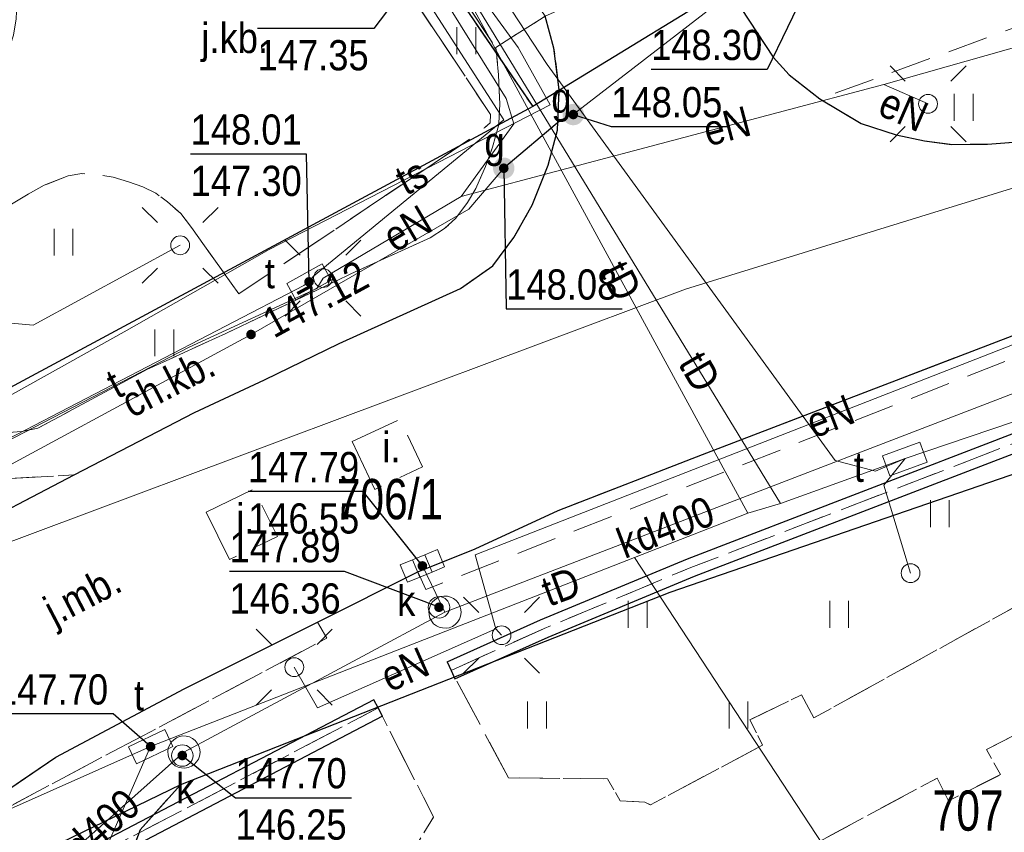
# Model space of a CAD drawing. Header units: metres. Extents: x 5548743 to 5556416, y 5707500 to 5714000.
# Tile 179 of 203: x 5554431 to 5554468, y 5710513 to 5710543. Entities that reach past the tile are written whole.
import ezdxf
from ezdxf.enums import TextEntityAlignment as Align

# ---------------------------------------------------------------- set-up
doc = ezdxf.new("R2010")
doc.units = ezdxf.units.M
doc.header["$MEASUREMENT"] = 0
for name, pattern in [('1.5_0.75', [2.25, 1.5, -0.75]), ('2.25_0.75', [3, 2.25, -0.75]), ('219-1000', [0])]:
    doc.linetypes.add(name, pattern=pattern)
doc.layers.get('0').update_dxf_attribs({"color": 2, "linetype": 'CONTINUOUS', "lineweight": 5})
for name, color, linetype in [('211-numer działki ewidencyjnej', 7, 'CONTINUOUS'), ('218-kontur użytku gruntowego', 7, 'CONTINUOUS'), ('219-działka ewidencyjna', 7, 'CONTINUOUS'), ('chodnik', 7, 'CONTINUOUS'), ('chodnik-Atr17', 7, 'CONTINUOUS'), ('jezdnia', 7, 'CONTINUOUS'), ('jezdnia-Atr17', 7, 'CONTINUOUS'), ('komora podziemna', 7, 'CONTINUOUS'), ('kratka ściekowa', 7, 'CONTINUOUS'), ('krawężnik', 7, 'CONTINUOUS'), ('latarnia', 7, 'CONTINUOUS'), ('obszar utwardzony', 7, 'CONTINUOUS'), ('obszar utwardzony-Atr17', 7, 'CONTINUOUS'), ('obudowa ochronna przewodu', 7, 'CONTINUOUS'), ('przewód elektroenergetyczny podziemny', 7, 'CONTINUOUS'), ('przewód elektroenergetyczny podziemny-Atr1', 7, 'CONTINUOUS'), ('przewód gazowy', 7, 'CONTINUOUS'), ('przewód kanalizacyjny', 7, 'CONTINUOUS'), ('przewód kanalizacyjny-Atr1', 7, 'CONTINUOUS'), ('przewód telekomunikacyjny podziemny', 7, 'CONTINUOUS'), ('przewód telekomunikacyjny podziemny-Atr1', 7, 'CONTINUOUS'), ('rzedna', 7, 'CONTINUOUS'), ('rzedna-Atr2', 7, 'CONTINUOUS'), ('rzedna-Atr3', 7, 'CONTINUOUS'), ('szafa telekomunikacyjna lub kontener', 7, 'CONTINUOUS'), ('szafa telekomunikacyjna lub kontener-Atr17', 7, 'CONTINUOUS'), ('słup przewodów napowietrznych', 7, 'CONTINUOUS'), ('trawnik', 7, 'CONTINUOUS'), ('właz do komory lub kanału', 7, 'CONTINUOUS'), ('właz do komory lub kanału - okrągły', 7, 'CONTINUOUS'), ('właz do komory lub kanału - okrągły-Atr17', 7, 'CONTINUOUS'), ('właz do komory lub kanału-Atr17', 7, 'CONTINUOUS'), ('zasuwa lub zawór', 7, 'CONTINUOUS'), ('zasuwa lub zawór-Atr17', 7, 'CONTINUOUS'), ('ściana oporowa (linia)', 7, 'CONTINUOUS')]:
    doc.layers.add(name, color=color, linetype=linetype)
doc.styles.get("Standard").update_dxf_attribs({"font": 'Working1250', "width": 0.75})
doc.linetypes.add('otdn_1000', pattern='A,7,0,[21,ksztalty.shx,S=0.7,R=0,X=0,Y=0]', length=7)

# ---------------------------------------------------------------- blocks, each defined once
blk = doc.blocks.new('PW01')
at = {"linetype": 'Continuous', "lineweight": 13}
h = blk.add_hatch(color=0, dxfattribs=at)
edge = h.paths.add_edge_path()
edge.add_arc((0, 0), 0.18, 0, 360)
blk = doc.blocks.new('US20')
at = {"color": 0, "linetype": 'Continuous', "lineweight": 13}
for p, q in [((-0.75, -0.35), (-0.75, 0.35)), ((-0.75, 0.35), (0.75, 0.35)), ((0.75, -0.35), (0.75, 0.35)), ((-0.75, -0.35), (0.75, -0.35))]:
    blk.add_line(p, q, dxfattribs=at)
blk = doc.blocks.new('SM01')
at = {"color": 0, "linetype": 'Continuous', "lineweight": 13}
for p, q in [((-0.848, 0.848), (-1.414, 1.414)), ((0.849, 0.848), (1.414, 1.414)), ((-0.848, -0.849), (-1.414, -1.414)), ((0.849, -0.849), (1.414, -1.414))]:
    blk.add_line(p, q, dxfattribs=at)
blk.add_circle((0, 0), 0.35, dxfattribs=at)
blk = doc.blocks.new('TU04')
at = {"color": 0, "linetype": 'Continuous', "lineweight": 13}
for p, q in [((0, 0), (0, 1)), ((0.7, 0), (0.7, 1))]:
    blk.add_line(p, q, dxfattribs=at)
blk = doc.blocks.new('US15')
at = {"color": 0, "linetype": 'Continuous', "lineweight": 13}
blk.add_circle((0, 0), 0.35, dxfattribs=at)
blk = doc.blocks.new('US25')
at = {"linetype": 'Continuous', "lineweight": 13}
h = blk.add_hatch(color=0, dxfattribs=at)
edge = h.paths.add_edge_path()
edge.add_arc((0, 0), 0.4, 0, 360)
blk = doc.blocks.new('US22')
at = {"color": 0, "linetype": 'Continuous', "lineweight": 0}
blk.add_circle((0, 0), 0.4, dxfattribs=at)
blk = doc.blocks.new('US05')
at = {"color": 0, "linetype": 'Continuous', "lineweight": 13}
for p, q in [((-0.75, -0.35), (-0.75, 0.35)), ((-0.75, 0.35), (-0.25, 0.35)), ((-0.25, -0.35), (-0.25, 0.35)), ((-0.25, 0.35), (0.25, 0.35)), ((0.25, -0.35), (0.25, 0.35)), ((0.25, 0.35), (0.75, 0.35)), ((0.75, -0.35), (0.75, 0.35)), ((-0.75, -0.35), (-0.25, -0.35)), ((-0.25, -0.35), (0.25, -0.35)), ((0.25, -0.35), (0.75, -0.35))]:
    blk.add_line(p, q, dxfattribs=at)

msp = doc.modelspace()

# ---------------------------------------------------------------- linework, layer by layer
at = {"layer": '218-kontur użytku gruntowego', "color": 70, "linetype": '1.5_0.75', "lineweight": 18, "flags": 128}
for points in [[(5554450.09, 5710539.61), (5554434.63, 5710562.21)], [(5554434.63, 5710562.21), (5554450.09, 5710539.61)], [(5554413.41, 5710519.89), (5554450.09, 5710539.61)], [(5554450.09, 5710539.61), (5554413.41, 5710519.89)], [(5554469.37, 5710526.39), (5554455.19, 5710521.51)], [(5554455.19, 5710521.51), (5554469.37, 5710526.39)], [(5554455.19, 5710521.51), (5554436.97, 5710514.35)], [(5554436.97, 5710514.35), (5554455.19, 5710521.51)], [(5554436.97, 5710514.35), (5554435.47, 5710512.67)], [(5554435.47, 5710512.67), (5554436.97, 5710514.35)], [(5554435.47, 5710512.67), (5554434.75, 5710510.76)], [(5554434.75, 5710510.76), (5554435.47, 5710512.67)]]:
    msp.add_lwpolyline(points, dxfattribs=at)
at = {"layer": '219-działka ewidencyjna', "color": 94, "linetype": '219-1000', "lineweight": 30, "flags": 128}
for points in [[(5554434.63, 5710562.21), (5554450.09, 5710539.61)], [(5554459.12, 5710545.13), (5554450.09, 5710539.61)], [(5554450.09, 5710539.61), (5554413.41, 5710519.89)], [(5554469.37, 5710526.39), (5554455.19, 5710521.51)], [(5554455.19, 5710521.51), (5554436.97, 5710514.35)], [(5554436.97, 5710514.35), (5554421.11, 5710506.67)], [(5554436.97, 5710514.35), (5554435.47, 5710512.67)], [(5554435.47, 5710512.67), (5554434.75, 5710510.76)]]:
    msp.add_lwpolyline(points, dxfattribs=at)
at = {"layer": 'chodnik', "color": 252, "linetype": '1.5_0.75', "lineweight": 18, "flags": 128}
for points in [[(5554450.55, 5710542.97), (5554444.67, 5710551.74), (5554435.98, 5710564.78), (5554432.11, 5710570.18), (5554429.32, 5710574.04), (5554424.96, 5710579.93), (5554421.57, 5710584.7), (5554420.33, 5710583.2), (5554423.22, 5710578.68), (5554430.43, 5710568.81), (5554434.23, 5710563.44), (5554435.47, 5710561.55), (5554438.15, 5710557.6), (5554442.92, 5710550.53), (5554448.71, 5710541.81)], [(5554428.68, 5710510.32), (5554428.71, 5710509.3), (5554428.85, 5710508.67), (5554429.18, 5710508.02), (5554431.12, 5710505.17), (5554431.32, 5710505.12), (5554431.07, 5710506.29), (5554431.03, 5710507.25), (5554431.24, 5710508.44), (5554431.65, 5710509.37), (5554432.29, 5710510.32), (5554433.29, 5710511.27), (5554434, 5710511.81), (5554444.33, 5710517.21), (5554446.4, 5710513.15), (5554444.44, 5710509.96), (5554443.56, 5710510), (5554443.1, 5710510.82), (5554441.95, 5710510.8), (5554441.42, 5710509.98), (5554440.44, 5710509.96), (5554439.99, 5710509.05), (5554440.34, 5710508.14), (5554439.92, 5710507.26), (5554440.52, 5710506.42), (5554441.51, 5710506.3), (5554441.99, 5710505.52), (5554443.06, 5710505.47), (5554444.6, 5710506.4), (5554445.11, 5710507), (5554446.04, 5710505.19), (5554445.25, 5710505.1), (5554444.66, 5710504.35), (5554443.68, 5710504.28), (5554443.05, 5710503.38), (5554443.6, 5710502.46), (5554443.17, 5710501.64), (5554443.67, 5710500.76), (5554444.68, 5710500.67), (5554445.14, 5710499.85), (5554446.21, 5710499.93), (5554446.83, 5710500.71), (5554447.76, 5710500.74), (5554448.26, 5710501.67), (5554447.82, 5710502.52), (5554448.35, 5710503.32), (5554451.99, 5710503.2), (5554454.86, 5710499.22), (5554457.35, 5710501.07), (5554454.72, 5710504.86), (5554456.51, 5710508.06), (5554456.13, 5710508.89), (5554456.44, 5710509.78), (5554456.55, 5710509.97), (5554465.15, 5710514.6), (5554465.57, 5710513.75), (5554467.51, 5710514.73), (5554466.99, 5710515.66), (5554470.4, 5710517.43), (5554474.47, 5710517.35), (5554476.66, 5710520.72), (5554484.57, 5710525.04), (5554485.07, 5710524.1), (5554486.93, 5710525.13), (5554486.48, 5710526.01), (5554497.58, 5710531.99), (5554498.19, 5710531.86), (5554498.78, 5710531.64), (5554499.18, 5710531.28), (5554502.01, 5710533.41), (5554501.83, 5710533.8), (5554501.84, 5710534.12), (5554502.03, 5710534.42), (5554509.05, 5710539.4), (5554508.94, 5710540.48), (5554508.06, 5710540.87), (5554508.43, 5710541.64), (5554507.85, 5710542.54), (5554506.95, 5710542.6), (5554506.5, 5710543.63), (5554491.87, 5710538.69), (5554484.57, 5710536.26), (5554478.34, 5710534.15), (5554478.09, 5710534.93), (5554474.12, 5710533.41), (5554474.36, 5710532.77), (5554472.05, 5710531.84), (5554446.11, 5710521.62), (5554445.81, 5710522.28), (5554442.07, 5710520.41), (5554442.42, 5710519.81), (5554435.85, 5710516.32), (5554433.79, 5710515.24), (5554429.41, 5710512.9), (5554429.18, 5710512.41), (5554428.8, 5710511.3)], [(5554425.75, 5710529.8), (5554425.81, 5710529.6), (5554426.08, 5710528.67), (5554426.29, 5710528.2), (5554426.77, 5710527.04), (5554427.22, 5710526.64), (5554428.06, 5710526.15), (5554429.02, 5710525.66), (5554433.01, 5710525.89), (5554437.5, 5710528.21), (5554440.1, 5710529.43), (5554442.88, 5710530.78), (5554447.4, 5710532.83), (5554448.6, 5710533.68), (5554449.39, 5710534.73), (5554450.07, 5710535.93), (5554450.66, 5710537.42), (5554451.01, 5710538.73), (5554451.08, 5710540.23), (5554450.88, 5710541.78), (5554450.55, 5710542.97), (5554448.71, 5710541.81), (5554448.82, 5710540.79), (5554448.86, 5710539.7), (5554448.82, 5710538.89), (5554448.59, 5710538.09), (5554448.33, 5710537.37), (5554447.97, 5710536.56), (5554447.66, 5710536.04), (5554447.23, 5710535.45), (5554446.81, 5710535.06), (5554446.27, 5710534.72), (5554443.32, 5710533.38), (5554438.66, 5710531.16), (5554435.72, 5710529.81), (5554431.66, 5710527.63), (5554431.07, 5710527.51), (5554430.48, 5710527.46), (5554429.99, 5710527.54), (5554429.42, 5710527.8), (5554428.79, 5710528.12), (5554428.18, 5710528.57), (5554427.49, 5710529.3), (5554427.12, 5710529.62), (5554426.66, 5710529.81)], [(5554449.19, 5710514.61), (5554447.05, 5710518.61), (5554450.52, 5710520.17), (5554455.98, 5710522.44), (5554469.34, 5710527.58), (5554475.09, 5710529.64), (5554489.2, 5710534.4), (5554495.14, 5710536.4), (5554495.67, 5710535.14), (5554498.1, 5710536.54), (5554497.72, 5710537.29), (5554504.77, 5710539.73), (5554505.25, 5710539.75), (5554505.46, 5710539.66), (5554505.59, 5710539.5), (5554505.68, 5710539.29), (5554505.64, 5710539.07), (5554505.48, 5710538.86), (5554505.21, 5710538.61), (5554501.15, 5710535.72), (5554500.47, 5710536.13), (5554499.98, 5710536.26), (5554499.57, 5710536.26), (5554498.89, 5710536.16), (5554498.46, 5710535.99), (5554495.96, 5710534.6), (5554491.42, 5710532.33), (5554489.59, 5710532.39), (5554480, 5710527.27), (5554479.5, 5710528.15), (5554477.63, 5710527.15), (5554478.11, 5710526.33), (5554474.59, 5710524.33), (5554470.55, 5710524.44), (5554468.54, 5710521.25), (5554460.56, 5710516.84), (5554460.1, 5710517.7), (5554458.18, 5710516.77), (5554458.65, 5710515.83), (5554454.47, 5710513.6), (5554454.27, 5710513.7), (5554453.35, 5710513.75), (5554452.88, 5710514.57)]]:
    msp.add_lwpolyline(points, close=True, dxfattribs=at)
at = {"layer": 'jezdnia', "color": 252, "linetype": '2.25_0.75', "lineweight": 18, "flags": 128}
for points in [[(5554412.43, 5710514.29), (5554408.24, 5710510.92), (5554418.66, 5710508.44), (5554419.59, 5710509.15), (5554420.38, 5710509.5), (5554421.46, 5710509.6), (5554422.36, 5710509.47), (5554423.16, 5710509.24), (5554423.89, 5710508.85), (5554424.46, 5710508.45), (5554428.69, 5710502.64), (5554439.05, 5710488.34), (5554439.27, 5710487.75), (5554439.32, 5710487.1), (5554439.14, 5710486.55), (5554438.1, 5710485.76), (5554437.65, 5710485.71), (5554436.85, 5710485.85), (5554441.68, 5710479.01), (5554444.19, 5710480.86), (5554442.45, 5710483.36), (5554443.47, 5710484.11), (5554467.28, 5710501.44), (5554488.48, 5710516.77), (5554505.22, 5710528.95), (5554521.64, 5710540.81), (5554534.16, 5710549.88), (5554542.28, 5710555.84), (5554542.73, 5710556.08), (5554548.69, 5710558.31), (5554550.14, 5710558.79), (5554550.8, 5710559.03), (5554551.51, 5710559.12), (5554552.37, 5710559.08), (5554553.78, 5710558.9), (5554554.78, 5710558.61), (5554555.64, 5710558.2), (5554556.75, 5710557.41), (5554557.27, 5710556.62), (5554557.72, 5710555.64), (5554562.19, 5710557.43), (5554562.14, 5710560.52), (5554558, 5710570.33), (5554557.22, 5710570.54), (5554556.66, 5710571.02), (5554556.14, 5710571.5), (5554555.73, 5710572.18), (5554551.34, 5710570.77), (5554551.5, 5710569.95), (5554551.48, 5710569.22), (5554551.26, 5710568.27), (5554550.9, 5710567.4), (5554550.49, 5710566.63), (5554550, 5710565.93), (5554549.32, 5710565.24), (5554547.89, 5710564.5), (5554545.11, 5710563.32), (5554541.28, 5710561.94), (5554534.34, 5710559.41), (5554531.12, 5710560.98), (5554521.77, 5710557.63), (5554514.14, 5710555.67), (5554512.15, 5710552.94), (5554509.31, 5710551.99), (5554508.96, 5710551.99), (5554508.15, 5710552.25), (5554507.64, 5710552.54), (5554506.95, 5710553.08), (5554506.33, 5710553.74), (5554505.62, 5710554.6), (5554504.27, 5710557.08), (5554503.76, 5710559.81), (5554500.07, 5710560.85), (5554495.64, 5710558.86), (5554496.41, 5710557.66), (5554496.92, 5710556.29), (5554497.23, 5710555.1), (5554497.4, 5710553.9), (5554497.47, 5710552.1), (5554497.29, 5710550.89), (5554497.03, 5710549.78), (5554496.59, 5710548.91), (5554496.04, 5710547.96), (5554495.73, 5710547.56), (5554494.8, 5710547.25), (5554491.67, 5710548.63), (5554486.93, 5710547.1), (5554485.39, 5710546.56), (5554480.26, 5710544.86), (5554478.27, 5710541.32), (5554476.06, 5710540.6), (5554472.16, 5710539.33), (5554470.22, 5710538.71), (5554468.48, 5710538.32), (5554467.02, 5710538.21), (5554465.68, 5710538.2), (5554464.68, 5710538.33), (5554463.62, 5710538.55), (5554462.32, 5710538.98), (5554460.78, 5710539.89), (5554459.64, 5710540.79), (5554459.04, 5710541.45), (5554456.35, 5710545.55), (5554450.55, 5710542.97), (5554450.88, 5710541.78), (5554451.08, 5710540.23), (5554451.01, 5710538.73), (5554450.66, 5710537.42), (5554450.07, 5710535.93), (5554449.39, 5710534.73), (5554448.6, 5710533.68), (5554447.4, 5710532.83), (5554442.88, 5710530.78), (5554440.1, 5710529.43), (5554437.5, 5710528.21), (5554433.01, 5710525.89), (5554428.59, 5710523.58), (5554424.16, 5710521.11), (5554422.19, 5710520.04), (5554421.57, 5710519.67), (5554417.2, 5710517.18), (5554414.65, 5710515.66)], [(5554423.49, 5710524.76), (5554423.5, 5710524.08), (5554423.27, 5710523.12), (5554422.19, 5710520.04), (5554424.16, 5710521.11), (5554428.59, 5710523.58), (5554433.01, 5710525.89), (5554429.02, 5710525.66), (5554428.06, 5710526.15), (5554427.22, 5710526.64), (5554426.77, 5710527.04), (5554426.29, 5710528.2), (5554426.08, 5710528.67), (5554425.81, 5710529.6), (5554425.75, 5710529.8), (5554425.68, 5710530.16), (5554425.67, 5710530.74), (5554425.75, 5710531.22), (5554425.92, 5710531.76), (5554426.18, 5710532.33), (5554426.53, 5710532.87), (5554426.9, 5710533.34), (5554427.37, 5710533.84), (5554427.88, 5710534.29), (5554431.3, 5710536.35), (5554431.9, 5710536.68), (5554432.79, 5710537.03), (5554433.3, 5710537.11), (5554433.82, 5710537.08), (5554434.46, 5710536.98), (5554435.04, 5710536.81), (5554435.57, 5710536.62), (5554436.05, 5710536.38), (5554436.49, 5710536.06), (5554436.99, 5710535.62), (5554437.38, 5710535.1), (5554439.15, 5710532.63), (5554448.02, 5710538.58), (5554448.29, 5710538.82), (5554448.5, 5710539), (5554448.52, 5710539.31), (5554434.27, 5710560.71), (5554430.08, 5710557.92), (5554424.57, 5710554.26), (5554424.97, 5710553.64), (5554420.86, 5710550.76), (5554425.14, 5710544.32), (5554427.99, 5710546.27), (5554428.77, 5710546.5), (5554429.14, 5710546.49), (5554429.5, 5710546.43), (5554429.84, 5710546.27), (5554430.15, 5710546.04), (5554430.29, 5710545.76), (5554430.67, 5710544.85), (5554430.94, 5710543.91), (5554430.89, 5710543.59), (5554430.85, 5710542.88), (5554430.75, 5710542.26), (5554430.35, 5710541.02), (5554429.91, 5710540.35), (5554429.16, 5710539.47), (5554428.71, 5710539.04), (5554426.31, 5710537.61), (5554426.14, 5710537.52), (5554425.05, 5710536.67), (5554424.79, 5710536.43), (5554424.46, 5710536.13), (5554423.82, 5710535.42), (5554423.29, 5710534.63), (5554422.8, 5710533.88), (5554422.53, 5710533.17), (5554422.22, 5710532.26), (5554421.97, 5710531.2), (5554422.02, 5710529.61), (5554422.21, 5710528.72), (5554422.56, 5710527.53), (5554423, 5710526.28), (5554423.34, 5710525.67), (5554423.44, 5710525.37)], [(5554428.71, 5710509.3), (5554428.68, 5710510.32), (5554428.8, 5710511.3), (5554429.18, 5710512.41), (5554429.41, 5710512.9), (5554429.89, 5710513.58), (5554430.34, 5710514.03), (5554432.33, 5710515.38), (5554437.11, 5710517.92), (5554442.07, 5710520.41), (5554445.81, 5710522.28), (5554447.94, 5710523.14), (5554451.04, 5710524.57), (5554456.41, 5710526.65), (5554473.26, 5710533.11), (5554474.12, 5710533.41), (5554478.09, 5710534.93), (5554483.66, 5710536.94), (5554498.64, 5710542.03), (5554516.16, 5710548.01), (5554516.93, 5710548), (5554517.64, 5710547.84), (5554518.12, 5710547.63), (5554518.49, 5710547.33), (5554518.69, 5710546.82), (5554518.62, 5710546.31), (5554518.49, 5710545.68), (5554518.25, 5710545.11), (5554502.01, 5710533.41), (5554499.18, 5710531.28), (5554480.51, 5710517.72), (5554457.35, 5710501.07), (5554454.86, 5710499.22), (5554446.83, 5710493.37), (5554446.13, 5710492.94), (5554445.39, 5710492.65), (5554444.53, 5710492.46), (5554443.54, 5710492.36), (5554442.75, 5710492.37), (5554441.95, 5710492.65), (5554440.44, 5710493.3), (5554439.31, 5710494.14), (5554438.58, 5710494.97), (5554431.32, 5710505.12), (5554431.12, 5710505.17), (5554429.18, 5710508.02), (5554428.85, 5710508.67)]]:
    msp.add_lwpolyline(points, close=True, dxfattribs=at)
at = {"layer": 'komora podziemna', "color": 34, "linetype": 'Continuous', "lineweight": 18, "flags": 128}
for points in [[(5554446.4, 5710520.35), (5554446.32, 5710520.45), (5554446.26, 5710520.56), (5554446.23, 5710520.68), (5554446.22, 5710520.8), (5554446.24, 5710520.93), (5554446.28, 5710521.04), (5554446.35, 5710521.15), (5554446.44, 5710521.24), (5554446.54, 5710521.31), (5554446.66, 5710521.36), (5554446.78, 5710521.38), (5554446.91, 5710521.37), (5554447.03, 5710521.34), (5554447.14, 5710521.29), (5554447.24, 5710521.21), (5554447.32, 5710521.11), (5554447.38, 5710521), (5554447.41, 5710520.88), (5554447.42, 5710520.76), (5554447.4, 5710520.63), (5554447.36, 5710520.52), (5554447.29, 5710520.41), (5554447.2, 5710520.32), (5554447.1, 5710520.25), (5554446.98, 5710520.2), (5554446.86, 5710520.18), (5554446.73, 5710520.19), (5554446.61, 5710520.22), (5554446.5, 5710520.27)], [(5554436.68, 5710515.14), (5554436.6, 5710515.24), (5554436.54, 5710515.35), (5554436.51, 5710515.47), (5554436.5, 5710515.59), (5554436.52, 5710515.72), (5554436.56, 5710515.83), (5554436.63, 5710515.94), (5554436.72, 5710516.03), (5554436.82, 5710516.1), (5554436.94, 5710516.15), (5554437.06, 5710516.17), (5554437.19, 5710516.16), (5554437.31, 5710516.13), (5554437.42, 5710516.08), (5554437.52, 5710516), (5554437.6, 5710515.9), (5554437.66, 5710515.79), (5554437.69, 5710515.67), (5554437.7, 5710515.55), (5554437.68, 5710515.42), (5554437.64, 5710515.31), (5554437.57, 5710515.2), (5554437.48, 5710515.11), (5554437.38, 5710515.04), (5554437.26, 5710514.99), (5554437.14, 5710514.97), (5554437.01, 5710514.98), (5554436.89, 5710515.01), (5554436.78, 5710515.06)]]:
    msp.add_lwpolyline(points, close=True, dxfattribs=at)
at = {"layer": 'krawężnik', "color": 252, "linetype": 'Continuous', "lineweight": 25, "flags": 128}
for points in [[(5554456.35, 5710545.55), (5554459.04, 5710541.45), (5554459.64, 5710540.79), (5554460.78, 5710539.89), (5554462.32, 5710538.98), (5554463.62, 5710538.55), (5554464.68, 5710538.33), (5554465.68, 5710538.2), (5554467.02, 5710538.21), (5554468.48, 5710538.32)], [(5554408.24, 5710510.92), (5554412.43, 5710514.29), (5554414.65, 5710515.66), (5554417.2, 5710517.18), (5554421.57, 5710519.67), (5554422.19, 5710520.04), (5554424.16, 5710521.11), (5554428.59, 5710523.58), (5554433.01, 5710525.89), (5554437.5, 5710528.21), (5554440.1, 5710529.43), (5554442.88, 5710530.78), (5554447.4, 5710532.83), (5554448.6, 5710533.68), (5554449.39, 5710534.73), (5554450.07, 5710535.93), (5554450.66, 5710537.42), (5554451.01, 5710538.73), (5554451.08, 5710540.23), (5554450.88, 5710541.78), (5554450.55, 5710542.97)], [(5554429.18, 5710512.41), (5554429.41, 5710512.9), (5554429.89, 5710513.58), (5554430.34, 5710514.03), (5554432.33, 5710515.38), (5554437.11, 5710517.92), (5554442.07, 5710520.41), (5554445.81, 5710522.28), (5554447.94, 5710523.14), (5554451.04, 5710524.57), (5554456.41, 5710526.65), (5554473.26, 5710533.11)]]:
    msp.add_lwpolyline(points, dxfattribs=at)
at = {"layer": 'obszar utwardzony', "color": 252, "linetype": '2.25_0.75', "lineweight": 18, "flags": 128}
for points in [[(5554443.36, 5710527.13), (5554444.21, 5710525.35), (5554445.99, 5710526.19), (5554445.14, 5710527.96)], [(5554437.93, 5710524.5), (5554438.8, 5710522.74), (5554440.59, 5710523.6), (5554439.7, 5710525.37)]]:
    msp.add_lwpolyline(points, close=True, dxfattribs=at)
at = {"layer": 'obudowa ochronna przewodu', "color": 252, "linetype": 'Continuous', "lineweight": 25, "flags": 128}
msp.add_lwpolyline([(5554451.16, 5710539.12), (5554449.01, 5710537.31)], dxfattribs=at)
at = {"layer": 'przewód elektroenergetyczny podziemny', "color": 1, "linetype": 'Continuous', "lineweight": 18, "flags": 128}
for points in [[(5554447.43, 5710536.26), (5554449.38, 5710538.96), (5554449.1, 5710539.91), (5554446.11, 5710544.72), (5554432.51, 5710564.42), (5554432.38, 5710565.37), (5554430.06, 5710566.41), (5554417.46, 5710586.08)], [(5554470.04, 5710542.38), (5554463.17, 5710540.43), (5554447.43, 5710536.26)], [(5554463.17, 5710540.43), (5554464.81, 5710539.71)], [(5554402.54, 5710535.66), (5554406.33, 5710530.51), (5554415.56, 5710519.51), (5554418.79, 5710520.86), (5554419.18, 5710520.89), (5554421.39, 5710522.43), (5554437.3, 5710530.65), (5554442.05, 5710532.83), (5554442.28, 5710533.22), (5554447.43, 5710536.26)], [(5554410.19, 5710525.08), (5554423.02, 5710532.24), (5554431.49, 5710531.47), (5554436.96, 5710534.44)], [(5554441.21, 5710518.73), (5554442.08, 5710517.22), (5554448.72, 5710520.16), (5554447.94, 5710522.91), (5554468.24, 5710530.84)], [(5554448.72, 5710520.16), (5554448.93, 5710519.92)]]:
    msp.add_lwpolyline(points, dxfattribs=at)
at = {"layer": 'przewód gazowy', "color": 40, "linetype": 'Continuous', "lineweight": 18, "flags": 128}
msp.add_lwpolyline([(5554458.63, 5710544.72), (5554458.1, 5710544.34), (5554451.6, 5710539.31), (5554451.16, 5710539.12), (5554449.01, 5710537.31), (5554447.71, 5710535.78), (5554439.6, 5710531.12), (5554415.09, 5710517.86), (5554410.42, 5710514.68), (5554410.59, 5710513.89), (5554417.1, 5710505.78)], dxfattribs=at)
msp.add_lwpolyline([(5554458.63, 5710544.72), (5554458.1, 5710544.34), (5554451.6, 5710539.31), (5554451.16, 5710539.12), (5554449.01, 5710537.31), (5554447.71, 5710535.78), (5554439.6, 5710531.12), (5554415.09, 5710517.86), (5554410.42, 5710514.68), (5554410.59, 5710513.89), (5554417.1, 5710505.78)], dxfattribs=at)
at = {"layer": 'przewód kanalizacyjny', "color": 34, "linetype": 'Continuous', "lineweight": 18, "flags": 128}
for points in [[(5554430.94, 5710510.08), (5554437.1, 5710515.57), (5554446.82, 5710520.78), (5554476.49, 5710532.2)], [(5554445.98, 5710522.5), (5554446.82, 5710520.78)]]:
    msp.add_lwpolyline(points, dxfattribs=at)
at = {"layer": 'przewód telekomunikacyjny podziemny', "color": 30, "linetype": 'Continuous', "lineweight": 18, "flags": 128}
for points in [[(5554463.96, 5710526.5), (5554462.85, 5710526.03), (5554461.35, 5710526.43), (5554450.63, 5710541.17), (5554432.61, 5710568.64), (5554418.97, 5710587.2), (5554405.21, 5710606.55), (5554390.24, 5710627.44), (5554367.89, 5710656.4), (5554350.5, 5710678.99), (5554328.33, 5710708.59)], [(5554451.62, 5710615.26), (5554451.25, 5710615.01), (5554445.5, 5710612.03), (5554439.88, 5710609.43), (5554431.8, 5710606.18), (5554420.5, 5710599.89), (5554413.04, 5710595.05), (5554418.43, 5710587.27), (5554421.85, 5710580.69), (5554423.62, 5710578.89), (5554425.07, 5710576.9), (5554428.95, 5710571.78), (5554432.09, 5710567.46), (5554439.67, 5710557.33), (5554446.17, 5710546.45), (5554449.55, 5710541.81), (5554450.74, 5710539.67), (5554440.28, 5710534.28), (5554434.87, 5710531.22), (5554426.77, 5710526.7), (5554421.99, 5710524.3), (5554412.76, 5710518.69), (5554409.67, 5710523.11), (5554408.89, 5710523.91)], [(5554374.01, 5710454.75), (5554369.95, 5710464.56), (5554368.86, 5710465.36), (5554380.31, 5710483.95), (5554389.55, 5710494.24), (5554395.67, 5710499.5), (5554427.9, 5710522.38), (5554455.78, 5710532.81), (5554483.92, 5710541.5), (5554524.38, 5710553.96), (5554539.21, 5710559.79), (5554555.97, 5710566.98), (5554585.2, 5710580.72), (5554598.19, 5710584.52), (5554607.28, 5710586.33), (5554615.01, 5710584.66), (5554643.84, 5710573.06)], [(5554417.46, 5710586.08), (5554417.53, 5710585.55), (5554429.97, 5710566), (5554432.27, 5710564.26), (5554445.48, 5710544.65), (5554445.62, 5710544.44), (5554445.73, 5710544.23), (5554449.01, 5710539.11), (5554441.92, 5710533.29), (5554441.76, 5710533.08), (5554441.56, 5710532.94), (5554421.13, 5710522.34)], [(5554463.96, 5710526.5), (5554509.61, 5710541.95), (5554538.34, 5710551.3)], [(5554459.32, 5710524.83), (5554446.39, 5710546)], [(5554458.1, 5710524.46), (5554446.39, 5710546)], [(5554435.86, 5710515.77), (5554453.88, 5710522.82), (5554458.1, 5710524.46), (5554459.32, 5710524.83), (5554463.96, 5710526.5)], [(5554463.96, 5710526.5), (5554463.16, 5710525.51), (5554464.16, 5710522.23)], [(5554453.88, 5710522.82), (5554469.42, 5710499.12)], [(5554374.01, 5710454.75), (5554382.04, 5710468.19), (5554389.21, 5710479.14), (5554397.08, 5710487.16), (5554402.37, 5710492.55), (5554420.79, 5710509.07), (5554435.86, 5710515.77)], [(5554435.86, 5710515.77), (5554434.21, 5710511.99), (5554433.65, 5710510.4), (5554433.55, 5710506.81), (5554436.41, 5710501.92), (5554440.41, 5710496.53), (5554444.01, 5710481.48), (5554457.17, 5710461.27), (5554472.38, 5710447.38), (5554480.61, 5710442.82), (5554488.24, 5710441.11), (5554491.73, 5710441.17), (5554511.98, 5710435.78), (5554517, 5710436.6), (5554521.87, 5710438.39), (5554531.76, 5710444.54)]]:
    msp.add_lwpolyline(points, dxfattribs=at)
at = {"layer": 'rzedna-Atr2', "color": 252, "flags": 128}
for points in [[(5554445.62, 5710544.44), (5554444.17, 5710542.52), (5554439.84, 5710542.52)], [(5554460.34, 5710544.13), (5554458.82, 5710540.99), (5554454.497, 5710540.99)], [(5554451.6, 5710539.31), (5554453.01, 5710538.86), (5554457.333, 5710538.86)], [(5554441.76, 5710533.08), (5554441.67, 5710537.84), (5554437.348, 5710537.84)], [(5554449.01, 5710537.31), (5554449.1, 5710532.07), (5554453.423, 5710532.07)], [(5554445.98, 5710522.5), (5554443.77, 5710525.27), (5554439.487, 5710525.27)], [(5554446.6, 5710520.96), (5554443.08, 5710522.29), (5554438.797, 5710522.29)], [(5554435.86, 5710515.77), (5554434.46, 5710516.99), (5554430.138, 5710516.99)], [(5554437.04, 5710515.44), (5554439.02, 5710513.87), (5554443.342, 5710513.87)]]:
    msp.add_lwpolyline(points, dxfattribs=at)
at = {"layer": 'trawnik', "color": 252, "linetype": '1.5_0.75', "lineweight": 18, "flags": 128}
for points in [[(5554434.27, 5710560.71), (5554448.52, 5710539.31), (5554448.5, 5710539), (5554448.29, 5710538.82), (5554448.02, 5710538.58), (5554439.15, 5710532.63), (5554437.38, 5710535.1), (5554436.99, 5710535.62), (5554436.49, 5710536.06), (5554436.05, 5710536.38), (5554435.57, 5710536.62), (5554435.04, 5710536.81), (5554434.46, 5710536.98), (5554433.82, 5710537.08), (5554433.3, 5710537.11), (5554432.79, 5710537.03), (5554431.9, 5710536.68), (5554431.3, 5710536.35), (5554427.88, 5710534.29), (5554427.37, 5710533.84), (5554426.9, 5710533.34), (5554426.53, 5710532.87), (5554426.18, 5710532.33), (5554425.92, 5710531.76), (5554425.75, 5710531.22), (5554425.67, 5710530.74), (5554425.68, 5710530.16), (5554425.75, 5710529.8), (5554426.66, 5710529.81), (5554427.12, 5710529.62), (5554427.49, 5710529.3), (5554428.18, 5710528.57), (5554428.79, 5710528.12), (5554429.42, 5710527.8), (5554429.99, 5710527.54), (5554430.48, 5710527.46), (5554431.07, 5710527.51), (5554431.66, 5710527.63), (5554435.72, 5710529.81), (5554438.66, 5710531.16), (5554443.32, 5710533.38), (5554446.27, 5710534.72), (5554446.81, 5710535.06), (5554447.23, 5710535.45), (5554447.66, 5710536.04), (5554447.97, 5710536.56), (5554448.33, 5710537.37), (5554448.59, 5710538.09), (5554448.82, 5710538.89), (5554448.86, 5710539.7), (5554448.82, 5710540.79), (5554448.71, 5710541.81), (5554442.92, 5710550.53), (5554438.15, 5710557.6), (5554435.47, 5710561.55)], [(5554460.78, 5710539.89), (5554462.32, 5710538.98), (5554463.62, 5710538.55), (5554464.68, 5710538.33), (5554465.68, 5710538.2), (5554467.02, 5710538.21), (5554468.48, 5710538.32), (5554470.22, 5710538.71), (5554472.16, 5710539.33), (5554470.68, 5710543.52)], [(5554495.14, 5710536.4), (5554489.2, 5710534.4), (5554475.09, 5710529.64), (5554469.34, 5710527.58), (5554455.98, 5710522.44), (5554450.52, 5710520.17), (5554447.05, 5710518.61), (5554449.19, 5710514.61), (5554452.88, 5710514.57), (5554453.35, 5710513.75), (5554454.27, 5710513.7), (5554454.47, 5710513.6), (5554458.65, 5710515.83), (5554458.18, 5710516.77), (5554460.1, 5710517.7), (5554460.56, 5710516.84), (5554468.54, 5710521.25), (5554470.55, 5710524.44), (5554474.59, 5710524.33), (5554478.11, 5710526.33), (5554477.63, 5710527.15), (5554479.5, 5710528.15), (5554480, 5710527.27), (5554489.59, 5710532.39), (5554491.42, 5710532.33), (5554495.96, 5710534.6), (5554495.67, 5710535.14)], [(5554457.35, 5710501.07), (5554480.51, 5710517.72), (5554499.18, 5710531.28), (5554498.78, 5710531.64), (5554498.19, 5710531.86), (5554497.58, 5710531.99), (5554486.48, 5710526.01), (5554486.93, 5710525.13), (5554485.07, 5710524.1), (5554484.57, 5710525.04), (5554476.66, 5710520.72), (5554474.47, 5710517.35), (5554470.4, 5710517.43), (5554466.99, 5710515.66), (5554467.51, 5710514.73), (5554465.57, 5710513.75), (5554465.15, 5710514.6), (5554456.55, 5710509.97), (5554456.44, 5710509.78), (5554456.13, 5710508.89), (5554456.51, 5710508.06), (5554454.72, 5710504.86)], [(5554442.07, 5710520.41), (5554437.11, 5710517.92), (5554432.33, 5710515.38), (5554430.34, 5710514.03), (5554429.89, 5710513.58), (5554429.41, 5710512.9), (5554433.79, 5710515.24), (5554435.85, 5710516.32), (5554442.42, 5710519.81)], [(5554441.51, 5710506.3), (5554440.52, 5710506.42), (5554439.92, 5710507.26), (5554440.34, 5710508.14), (5554439.99, 5710509.05), (5554440.44, 5710509.96), (5554441.42, 5710509.98), (5554441.95, 5710510.8), (5554443.1, 5710510.82), (5554443.56, 5710510), (5554444.44, 5710509.96), (5554446.4, 5710513.15), (5554444.33, 5710517.21), (5554434, 5710511.81), (5554433.29, 5710511.27), (5554432.29, 5710510.32), (5554431.65, 5710509.37), (5554431.24, 5710508.44), (5554431.03, 5710507.25), (5554431.07, 5710506.29), (5554431.32, 5710505.12), (5554438.58, 5710494.97), (5554439.31, 5710494.14), (5554440.44, 5710493.3), (5554441.95, 5710492.65), (5554442.75, 5710492.37), (5554443.54, 5710492.36), (5554444.53, 5710492.46), (5554445.39, 5710492.65), (5554446.13, 5710492.94), (5554446.83, 5710493.37), (5554454.86, 5710499.22), (5554451.99, 5710503.2), (5554448.35, 5710503.32), (5554447.82, 5710502.52), (5554448.26, 5710501.67), (5554447.76, 5710500.74), (5554446.83, 5710500.71), (5554446.21, 5710499.93), (5554445.14, 5710499.85), (5554444.68, 5710500.67), (5554443.67, 5710500.76), (5554443.17, 5710501.64), (5554443.6, 5710502.46), (5554443.05, 5710503.38), (5554443.68, 5710504.28), (5554444.66, 5710504.35), (5554445.25, 5710505.1), (5554446.04, 5710505.19), (5554445.11, 5710507), (5554444.6, 5710506.4), (5554443.06, 5710505.47), (5554441.99, 5710505.52)]]:
    msp.add_lwpolyline(points, close=True, dxfattribs=at)
at = {"layer": 'właz do komory lub kanału', "color": 252, "linetype": 'Continuous', "lineweight": 18, "flags": 128}
msp.add_lwpolyline([(5554464.78, 5710526.36), (5554463.39, 5710525.85), (5554463.11, 5710526.6), (5554464.5, 5710527.11)], close=True, dxfattribs=at)
at = {"layer": 'ściana oporowa (linia)', "color": 252}
for p, q in [((5554455.85, 5710522.765), (5554469.218, 5710527.908)), ((5554450.381, 5710520.491), (5554455.85, 5710522.765)), ((5554446.906, 5710518.929), (5554450.381, 5710520.491)), ((5554444.492, 5710516.9), (5554434.188, 5710511.514))]:
    msp.add_line(p, q, dxfattribs=at)
at = {"layer": 'ściana oporowa (linia)', "color": 252, "linetype": 'otdn_1000'}
for p, q in [((5554456.11, 5710522.115), (5554469.462, 5710527.252)), ((5554450.659, 5710519.849), (5554456.11, 5710522.115)), ((5554447.194, 5710518.291), (5554450.659, 5710519.849)), ((5554444.168, 5710517.52), (5554433.812, 5710512.106))]:
    msp.add_line(p, q, dxfattribs=at)
at = {"layer": 'ściana oporowa (linia)', "color": 252, "linetype": 'Continuous'}
for p, q in [((5554446.906, 5710518.929), (5554447.05, 5710518.61)), ((5554447.05, 5710518.61), (5554447.194, 5710518.291)), ((5554444.33, 5710517.21), (5554444.168, 5710517.52)), ((5554444.492, 5710516.9), (5554444.33, 5710517.21))]:
    msp.add_line(p, q, dxfattribs=at)

# ---------------------------------------------------------------- block references
at = {"layer": 'kratka ściekowa', "color": 34, "linetype": 'Continuous', "lineweight": 18, "rotation": 22.451}
msp.add_blockref('US05', (5554445.98, 5710522.5), dxfattribs=at)
at = {"layer": 'latarnia', "color": 252, "linetype": 'Continuous', "lineweight": 18}
for p in [(5554464.81, 5710539.71), (5554436.96, 5710534.44), (5554442.28, 5710533.22), (5554448.93, 5710519.92), (5554441.21, 5710518.73)]:
    msp.add_blockref('SM01', p, dxfattribs=at)
at = {"layer": 'rzedna', "color": 40, "linetype": 'Continuous', "lineweight": 18}
for p in [(5554451.6, 5710539.31), (5554449.01, 5710537.31), (5554439.6, 5710531.12), (5554439.6, 5710531.12)]:
    msp.add_blockref('PW01', p, dxfattribs=at)
at = {"layer": 'rzedna', "color": 252, "linetype": 'Continuous', "lineweight": 18}
for p in [(5554441.76, 5710533.08), (5554445.98, 5710522.5), (5554446.6, 5710520.96), (5554437.04, 5710515.44)]:
    msp.add_blockref('PW01', p, dxfattribs=at)
at = {"layer": 'rzedna', "color": 30, "linetype": 'Continuous', "lineweight": 18, "rotation": 25.53700000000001}
msp.add_blockref('PW01', (5554435.86, 5710515.77), dxfattribs=at)
at = {"layer": 'szafa telekomunikacyjna lub kontener', "color": 30, "linetype": 'Continuous', "lineweight": 18}
for p, rotation in [((5554441.76, 5710533.08), 28.98), ((5554435.86, 5710515.77), 25.53700000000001)]:
    msp.add_blockref('US20', p, dxfattribs=dict(at, rotation=rotation))
at = {"layer": 'słup przewodów napowietrznych', "color": 252, "linetype": 'Continuous', "lineweight": 18}
for p in [(5554436.96, 5710534.44), (5554464.16, 5710522.23)]:
    msp.add_blockref('US15', p, dxfattribs=at)
at = {"layer": 'trawnik', "color": 252, "linetype": 'Continuous', "lineweight": 18}
for p in [(5554447.269, 5710541.559), (5554465.788, 5710539.079), (5554432.269, 5710534.059), (5554436.019, 5710530.309), (5554464.899, 5710523.949), (5554453.649, 5710520.199), (5554461.149, 5710520.199), (5554449.899, 5710516.449), (5554457.399, 5710516.449)]:
    msp.add_blockref('TU04', p, dxfattribs=at)
at = {"layer": 'właz do komory lub kanału - okrągły', "color": 252, "linetype": 'Continuous', "lineweight": 18}
for p in [(5554446.6, 5710520.96), (5554437.04, 5710515.44)]:
    msp.add_blockref('US22', p, dxfattribs=at)
at = {"layer": 'zasuwa lub zawór', "color": 40, "linetype": 'Continuous', "lineweight": 18}
for p in [(5554451.6, 5710539.31), (5554449.01, 5710537.31)]:
    msp.add_blockref('US25', p, dxfattribs=at)

# ---------------------------------------------------------------- texts
at = {"layer": '211-numer działki ewidencyjnej', "color": 94, "linetype": 'Continuous', "lineweight": 30, "width": 0.79}
for s, p in [('706/1', (5554442.79, 5710525.74)), ('707', (5554464.98, 5710514.14))]:
    msp.add_text(s, height=1.5, dxfattribs=at).set_placement(p, align=Align.TOP_LEFT)
at = {"layer": 'chodnik-Atr17', "color": 252, "width": 0.9}
msp.add_text('ch.kb.', height=1.125, rotation=27.326, dxfattribs=at).set_placement((5554435.16, 5710527.99))
at = {"layer": 'jezdnia-Atr17', "color": 252, "width": 0.9}
msp.add_text('j.kb.', height=1.125, dxfattribs=at).set_placement((5554437.75, 5710541.6))
msp.add_text('j.mb.', height=1.125, rotation=27.593, dxfattribs=at).set_placement((5554432.28, 5710520.24))
at = {"layer": 'obszar utwardzony-Atr17', "color": 252, "width": 0.9}
for p in [(5554444.49, 5710526.36), (5554439.05, 5710523.7)]:
    msp.add_text('i.', height=1.125, dxfattribs=at).set_placement(p)
at = {"layer": 'przewód elektroenergetyczny podziemny-Atr1', "color": 1, "width": 0.9}
msp.add_text('eN', height=1.125, rotation=336.297, dxfattribs=at).set_placement((5554463.33, 5710540.36), align=Align.TOP_LEFT)
for rotation, p in [(14.838, (5554456.48, 5710538.66)), (30.553, (5554444.67, 5710534.63)), (21.338, (5554460.36, 5710527.76)), (23.882, (5554444.53, 5710518.3))]:
    msp.add_text('eN', height=1.125, rotation=rotation, dxfattribs=at).set_placement(p, align=Align.MIDDLE_LEFT)
at = {"layer": 'przewód kanalizacyjny-Atr1', "color": 34, "width": 0.9}
for rotation, p in [(21.052, (5554453.31, 5710523.28)), (41.708, (5554432.43, 5710511.41))]:
    msp.add_text('kd400', height=1.125, rotation=rotation, dxfattribs=at).set_placement(p, align=Align.MIDDLE_LEFT)
at = {"layer": 'przewód telekomunikacyjny podziemny-Atr1', "color": 30, "width": 0.9}
for s, rotation, p in [('ts', 27.261, (5554445.11, 5710536.77)), ('tD', 297.213, (5554453.07, 5710533.72)), ('tD', 300.1, (5554455.97, 5710530.32)), ('t', 27.422, (5554434.35, 5710529.2)), ('tD', 20.074, (5554450.5, 5710521.5))]:
    msp.add_text(s, height=1.125, rotation=rotation, dxfattribs=at).set_placement(p, align=Align.MIDDLE_LEFT)
at = {"layer": 'rzedna-Atr2', "color": 40, "width": 0.9}
for s, p in [('148.30', (5554454.497, 5710541.001)), ('148.05', (5554453.01, 5710538.871)), ('148.08', (5554449.1, 5710532.081))]:
    msp.add_text(s, height=1.125, dxfattribs=at).set_placement(p, align=Align.BOTTOM_LEFT)
at = {"layer": 'rzedna-Atr2', "color": 252, "width": 0.9}
for s, p in [('148.01', (5554437.348, 5710537.851)), ('147.79', (5554439.487, 5710525.281)), ('147.89', (5554438.797, 5710522.301)), ('147.70', (5554439.02, 5710513.881))]:
    msp.add_text(s, height=1.125, dxfattribs=at).set_placement(p, align=Align.BOTTOM_LEFT)
at = {"layer": 'rzedna-Atr2', "color": 40, "width": 0.9}
msp.add_text('147.12', height=1.125, rotation=28.566, dxfattribs=at).set_placement((5554440.18, 5710531.45), align=Align.MIDDLE_LEFT)
at = {"layer": 'rzedna-Atr2', "color": 30, "width": 0.9}
msp.add_text('147.70', height=1.125, dxfattribs=at).set_placement((5554430.138, 5710517.001), align=Align.BOTTOM_LEFT)
at = {"layer": 'rzedna-Atr3', "color": 252, "width": 0.9}
for s, p in [('147.35', (5554439.84, 5710540.619)), ('147.30', (5554437.348, 5710535.939)), ('146.55', (5554439.487, 5710523.369)), ('146.36', (5554438.797, 5710520.389)), ('146.25', (5554439.02, 5710511.969))]:
    msp.add_text(s, height=1.125, dxfattribs=at).set_placement(p, align=Align.BOTTOM_LEFT)
at = {"layer": 'szafa telekomunikacyjna lub kontener-Atr17', "color": 30, "width": 0.9}
for p in [(5554440.11, 5710532.84), (5554435.24, 5710517.12)]:
    msp.add_text('t', height=1.125, dxfattribs=at).set_placement(p)
at = {"layer": 'właz do komory lub kanału - okrągły-Atr17', "color": 252, "width": 0.9}
for p in [(5554445.04, 5710520.64), (5554436.81, 5710513.66)]:
    msp.add_text('k', height=1.125, dxfattribs=at).set_placement(p)
at = {"layer": 'właz do komory lub kanału-Atr17', "color": 252, "width": 0.9}
msp.add_text('t', height=1.125, dxfattribs=at).set_placement((5554462.05, 5710525.63))
at = {"layer": 'zasuwa lub zawór-Atr17', "color": 40, "width": 0.9}
for p in [(5554450.78, 5710539.37), (5554448.29, 5710537.72)]:
    msp.add_text('g', height=1.125, dxfattribs=at).set_placement(p)

doc.saveas('drawing.dxf')
